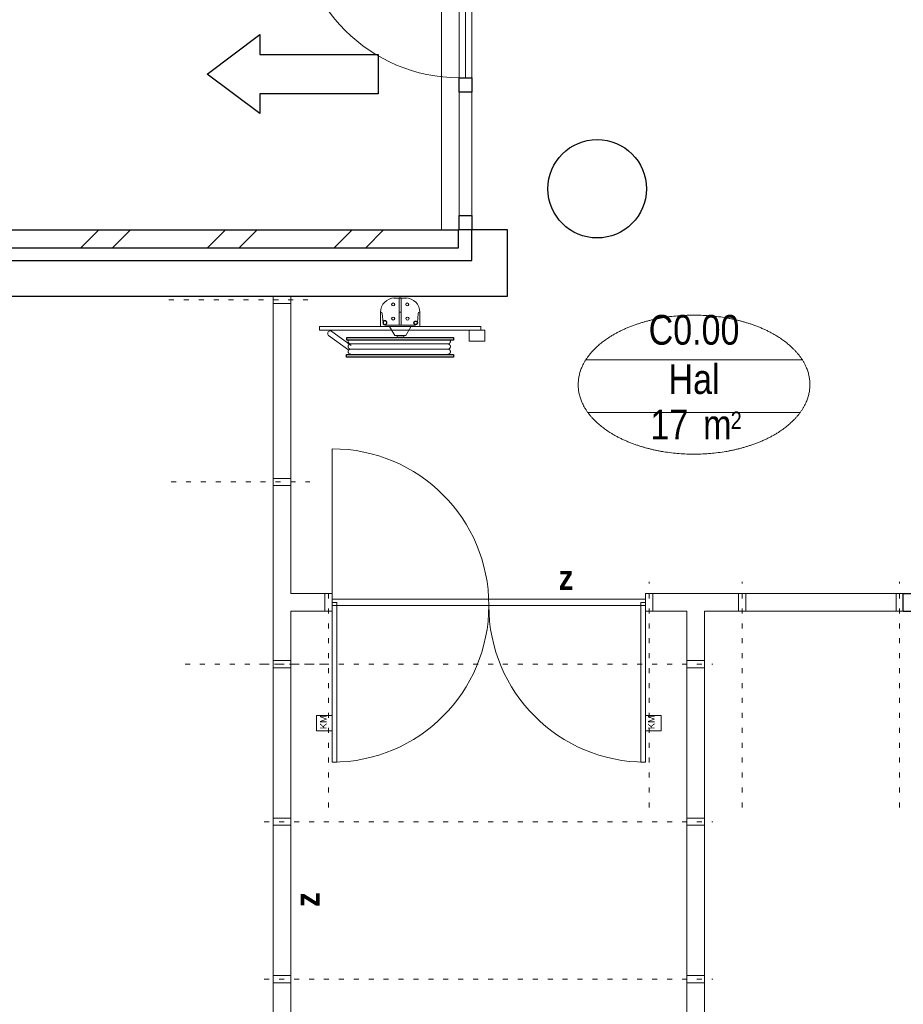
# Model space of a CAD drawing. Header units: millimetres. Extents: x 18442 to 242186, y -49554 to 63508.
# Tile 56 of 175: x 165861 to 170795, y 22297 to 27796. Entities that reach past the tile are written whole.
import ezdxf
from ezdxf.enums import TextEntityAlignment as Align

# ---------------------------------------------------------------- set-up
doc = ezdxf.new("R2010")
doc.units = ezdxf.units.MM
doc.header["$LTSCALE"] = 400
doc.header["$PDMODE"] = 1
doc.header["$PDSIZE"] = 15
doc.linetypes.add('STYLE_05', pattern=[0.208282, 0.069427, -0.138855])
doc.linetypes.add('STYLE_06', pattern=[1.041641, 0.625, -0.208282, 0.069427, -0.138931])
for name, color, linetype, lineweight in [('BA-Vluchtwegaanduiding', 43, 'Continuous', 9), ('Buitenkozijnen', 140, 'Continuous', 15), ('Interieur-deur', 43, 'Continuous', 9), ('Interieur-scheidingswand-horizontaal', 5, 'Continuous', 25), ('Interieur-systeemwand glas', 5, 'Continuous', 15), ('Kozijnmerken', 43, 'Continuous', 9), ('Lijn-afbreek', 140, 'STYLE_06', 15), ('mat-baksteen', 5, 'Continuous', 25), ('mat-beton (ihwg)', 5, 'Continuous', 25), ('None', 7, 'Continuous', 9), ('Ruimtenummers', 92, 'Continuous', 25)]:
    doc.layers.add(name, color=color, linetype=linetype, lineweight=lineweight)
doc.layers.get('Kozijnmerken').off()
doc.styles.add('Arial', font='arial.ttf', dxfattribs={"height": 176.388889})
doc.styles.add('Arial Narrow', font='ARIALN.TTF', dxfattribs={"height": 211.666667})
doc.styles.add('Arial Narrow (bold)', font='ARIALNB.TTF', dxfattribs={"height": 172.861111})

# ---------------------------------------------------------------- blocks, each defined once
blk = doc.blocks.new('*U864')
at = {"layer": 'Interieur-scheidingswand-horizontaal', "lineweight": 25}
for p, q in [((-8600, 30840), (-6920, 30840)), ((-8600, 30740), (-8600, 30840)), ((-8600, 30740), (-6920, 30740))]:
    blk.add_line(p, q, dxfattribs=at)
blk = doc.blocks.new('Kolom O 550')
at = {"layer": 'mat-beton (ihwg)', "lineweight": 25}
blk.add_circle((0, 0), 275, dxfattribs=at)
blk = doc.blocks.new('*X1010')
at = {"layer": 'None', "lineweight": 9}
for p, q in [((-16020.4, 32770), (-15920.4, 32870)), ((-15844, 32770), (-15744, 32870)), ((-15313.3, 32770), (-15213.3, 32870)), ((-15136.9, 32770), (-15036.9, 32870)), ((-14606.2, 32770), (-14506.2, 32870)), ((-14429.8, 32770), (-14329.8, 32870)), ((-13899, 32770), (-13799, 32870)), ((-13722.7, 32770), (-13622.7, 32870)), ((-13191.9, 32770), (-13091.9, 32870)), ((-13015.6, 32770), (-12915.6, 32870)), ((-12484.8, 32770), (-12384.8, 32870)), ((-12308.4, 32770), (-12208.4, 32870)), ((-11777.7, 32770), (-11677.7, 32870)), ((-11601.3, 32770), (-11501.3, 32870))]:
    blk.add_line(p, q, dxfattribs=at)
blk = doc.blocks.new('*U1049')
at = {"layer": 'Buitenkozijnen', "lineweight": 15}
for p, q in [((70, 0), (0, 0)), ((0, -1770), (0, 0)), ((70, -1770), (70, 0)), ((70, -1770), (0, -1770))]:
    blk.add_line(p, q, dxfattribs=at)
blk = doc.blocks.new('Gevelpui vluchtdeur 1830')
at = {"layer": 'Buitenkozijnen', "color": 43, "lineweight": 9}
blk.add_line((-100, -1770), (-100, 60), dxfattribs=at)
at = {"layer": 'Buitenkozijnen', "color": 140, "linetype": 'Continuous', "lineweight": 15}
blk.add_line((0, -20), (-900, -20), dxfattribs=at)
at = {"layer": 'Buitenkozijnen', "color": 92, "lineweight": 25}
for points in [[(0, 60), (70, 60), (70, -20), (0, -20)], [(0, -920), (70, -920), (70, -1000), (0, -1000)], [(0, -1690), (70, -1690), (70, -1770), (0, -1770)]]:
    blk.add_lwpolyline(points, close=True, dxfattribs=at)
at = {"layer": 'Buitenkozijnen', "color": 140, "linetype": 'Continuous', "lineweight": 15}
blk.add_lwpolyline([(0, -20), (35, -20), (35, -920), (0, -920)], close=True, dxfattribs=at)
blk.add_arc((0, -20), 900, 180, 270, dxfattribs=at)
at = {"layer": 'Buitenkozijnen'}
blk.add_blockref('*U1049', (0, 0), dxfattribs=at)
blk = doc.blocks.new('*U42')
at = {"layer": 'None', "color": 140, "linetype": 'Continuous', "lineweight": 15, "flags": 128}
blk.add_lwpolyline([(-21.4, 110), (58.6, 110), (58.6, 106.7, -0.391021), (52.6, 100.2), (-0.9, 95.9, 0.391021), (-12.4, 83.5), (-12.4, -83.5, 0.391021), (-0.9, -95.9), (52.6, -100.2, -0.391021), (58.6, -106.7), (58.6, -110), (-21.4, -110)], format="xyb", close=True, dxfattribs=at)
blk = doc.blocks.new('*U43')
at = {"layer": 'None', "color": 253, "linetype": 'Continuous', "lineweight": 5}
for p, q in [((96.625, -278), (96.625, 266)), ((125.704, -278), (125.704, 266)), ((50.42, -31.849), (50.42, 29))]:
    blk.add_line(p, q, dxfattribs=at)
at = {"layer": 'None', "color": 140, "linetype": 'Continuous', "lineweight": 15}
for p, q in [((50.42, 29), (1.453, 57.31)), ((0, -61), (50.42, -31.849))]:
    blk.add_line(p, q, dxfattribs=at)
at = {"layer": 'None', "color": 92, "linetype": 'Continuous', "lineweight": 25}
for points in [[(60.916, 296), (76.476, 296), (76.476, -300), (60.916, -300)], [(154.785, 296), (171.344, 296), (171.344, -302), (154.785, -302)]]:
    blk.add_lwpolyline(points, close=True, dxfattribs=at)
at = {"layer": 'None', "color": 253, "linetype": 'Continuous', "lineweight": 5}
blk.add_lwpolyline([(50.929, 18), (60.916, 18), (60.916, -18), (50.929, -18)], close=True, dxfattribs=at)
for points, knots in [([(96.866, 264), (96.866, 268.997), (93.792, 272.9335), (90.718, 276.87), (85.875, 278.0735), (81.032, 279.277), (76.476, 277.238)], [0, 0, 0, 0.333549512, 0.333549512, 0.666828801, 0.666828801, 1, 1, 1]), ([(125.825, 264), (125.825, 267.886), (123.8855, 271.2505), (121.946, 274.615), (118.586, 276.5575), (115.226, 278.5), (107.466, 278.5), (104.106, 276.5575), (100.746, 274.615), (98.806, 271.2505), (96.866, 267.886), (96.866, 264)], [0, 0, 0, 0.166769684, 0.166769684, 0.333423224, 0.333423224, 0.499994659, 0.666566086, 0.666566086, 0.833226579, 0.833226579, 1, 1, 1]), ([(154.785, 264), (154.785, 267.886), (152.845, 271.2505), (150.905, 274.615), (147.5455, 276.5575), (144.186, 278.5), (140.306, 278.5), (136.426, 278.5), (133.066, 276.5575), (129.706, 274.615), (127.7655, 271.2505), (125.825, 267.886), (125.825, 264)], [0, 0, 0, 0.166772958, 0.166772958, 0.333424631, 0.333424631, 0.499985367, 0.499985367, 0.666556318, 0.666556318, 0.833223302, 0.833223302, 1, 1, 1]), ([(76.477, -291.432), (81.039, -293.343), (85.8175, -292.072), (90.596, -290.801), (93.6105, -286.876), (96.625, -282.951), (96.625, -278)], [0, 0, 0, 0.333165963, 0.333165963, 0.666458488, 0.666458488, 1, 1, 1]), ([(96.625, -278), (96.625, -281.901), (98.573, -285.2795), (100.521, -288.658), (103.895, -290.609), (107.269, -292.56), (111.165, -292.56), (115.061, -292.56), (118.435, -290.609), (121.809, -288.658), (123.7565, -285.2795), (125.704, -281.901), (125.704, -278)], [0, 0, 0, 0.166754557, 0.166754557, 0.333426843, 0.333426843, 0.500005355, 0.500005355, 0.666583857, 0.666583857, 0.833249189, 0.833249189, 1, 1, 1]), ([(125.704, -278), (125.704, -281.901), (127.6525, -285.2795), (129.601, -288.658), (132.975, -290.609), (136.349, -292.56), (140.245, -292.56), (144.141, -292.56), (147.5145, -290.609), (150.888, -288.658), (152.836, -285.2795), (154.784, -281.901), (154.784, -278)], [0, 0, 0, 0.166757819, 0.166757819, 0.333436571, 0.333436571, 0.500014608, 0.500014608, 0.666582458, 0.666582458, 0.833245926, 0.833245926, 1, 1, 1])]:
    blk.add_open_spline(points, degree=2, knots=knots, dxfattribs=at)
blk = doc.blocks.new('BSH')
at = {"layer": 'None', "color": 140, "linetype": 'Continuous', "lineweight": 15}
for p, q in [((0, -61), (0, 111.155)), ((-159.8585, -36.7557), (-159.8585, 32.756)), ((-80, -6.8893), (-80, 2.8892))]:
    blk.add_line(p, q, dxfattribs=at)
at = {"layer": 'None', "color": 253, "linetype": 'Continuous', "lineweight": 5}
for p, q in [((135.277, -233.0824), (136.142, -233.8294)), ((27.7468, -383.0008), (105.0969, -276.5164)), ((130.6676, -289.4337), (48.7568, -402.0618))]:
    blk.add_line(p, q, dxfattribs=at)
at = {"layer": 'None', "color": 140, "linetype": 'Continuous', "lineweight": 15}
for points in [[(0, 448), (20, 448), (20, -452), (0, -452)], [(20, 469.75), (82, 469.75), (82, 382.75), (20, 382.75)], [(-160, 2.8892), (-9, 2.8892), (-9, -6.8893), (-160, -6.8893)]]:
    blk.add_lwpolyline(points, close=True, dxfattribs=at)
at = {"layer": 'None', "color": 8, "linetype": 'Continuous', "lineweight": 5}
for centre in [(-124, 37.275), (-44.5, 38.775), (-124, -41.275), (-45, -41.275)]:
    blk.add_circle(centre, 8.5, dxfattribs=at)
at = {"layer": 'None', "color": 140, "linetype": 'Continuous', "lineweight": 15}
for centre, start, end in [((-80, 28), 90, 180), ((-80, -32), 180, 270)]:
    blk.add_arc(centre, 80, start, end, dxfattribs=at)
at = {"layer": 'None', "color": 9, "linetype": 'Continuous', "lineweight": 5}
blk.add_arc((38.2528, -392.5302), 14.18399, 137.79060093, 325.77092307, dxfattribs=at)
at = {"layer": 'None', "color": 92, "linetype": 'Continuous', "lineweight": 25}
for points, knots in [([(-11.70075, 86.5025), (-12.2626, 89.0317), (-14.0137, 90.9408), (-15.7648, 92.8499), (-18.23575, 93.6275), (-20.7067, 94.4051), (-23.236, 93.84325), (-25.7653, 93.2814), (-27.67445, 91.53015), (-29.5836, 89.7789), (-30.36125, 87.3079), (-31.1389, 84.8369), (-30.57705, 82.3077), (-30.0152, 79.7785), (-28.26385, 77.8694), (-26.5125, 75.9603), (-24.0415, 75.1827), (-21.5705, 74.4051), (-19.0412, 74.96695), (-16.5119, 75.5288), (-14.60305, 77.28005), (-12.6942, 79.0313), (-11.91655, 81.5023), (-11.1389, 83.9733), (-11.70075, 86.5025)], [0, 0, 0, 0.0833344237, 0.0833344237, 0.1666618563, 0.1666618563, 0.2499968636, 0.2499968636, 0.3333348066, 0.3333348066, 0.4166657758, 0.4166657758, 0.5000000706, 0.5000000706, 0.583336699, 0.583336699, 0.666668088, 0.666668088, 0.7500039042, 0.7500039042, 0.8333377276, 0.8333377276, 0.9166657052, 0.9166657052, 1, 1, 1]), ([(-11.75695, -89.71225), (-12.375, -92.4944), (-14.3012, -94.5944), (-16.2274, -96.6944), (-18.94545, -97.54975), (-21.6635, -98.4051), (-24.4457, -97.78705), (-27.2279, -97.169), (-29.328, -95.24265), (-31.4281, -93.3163), (-32.2835, -90.5982), (-33.1389, -87.8801), (-32.52085, -85.09795), (-31.9028, -82.3158), (-29.97635, -80.2158), (-28.0499, -78.1158), (-25.3318, -77.26045), (-22.6137, -76.4051), (-19.83145, -77.02315), (-17.0492, -77.6412), (-14.94945, -79.56755), (-12.8497, -81.4939), (-11.9943, -84.212), (-11.1389, -86.9301), (-11.75695, -89.71225)], [0, 0, 0, 0.083334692, 0.083334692, 0.1666618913, 0.1666618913, 0.2499964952, 0.2499964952, 0.3333343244, 0.3333343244, 0.4166651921, 0.4166651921, 0.4999998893, 0.4999998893, 0.5833365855, 0.5833365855, 0.6666673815, 0.6666673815, 0.7500034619, 0.7500034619, 0.8333376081, 0.8333376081, 0.9166653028, 0.9166653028, 1, 1, 1])]:
    blk.add_open_spline(points, degree=2, knots=knots, dxfattribs=at)
at = {"layer": 'None', "color": 7}
blk.add_blockref('*U43', (0, 0), dxfattribs=at)
at = {"layer": 'None', "color": 140, "rotation": 180}
blk.add_blockref('*U42', (-21.4, -2), dxfattribs=at)
blk = doc.blocks.new('Overige in en uitgangen')
at = {"layer": 'BA-Vluchtwegaanduiding', "color": 92, "linetype": 'Continuous', "lineweight": 25}
blk.add_lwpolyline([(-274.1, -220.5), (-274.1, -110.3), (-935.6, -110.3), (-935.6, 110.2), (-274.1, 110.2), (-274.1, 220.5), (19.9, 0)], close=True, dxfattribs=at)
blk = doc.blocks.new('*U1280')
at = {"layer": 'Interieur-deur', "color": 43, "linetype": 'Continuous', "lineweight": 9}
blk.add_line((-11788.9, 30807.2), (-11788.9, 31647.4), dxfattribs=at)
at = {"layer": 'Interieur-deur', "color": 140, "linetype": 'Continuous', "lineweight": 15}
for points in [[(-11788.9, 30071.5), (-11876, 30071.5), (-11876, 30158.6), (-11788.9, 30158.6)], [(-10038.9, 30071.5), (-9951.9, 30071.5), (-9951.9, 30158.6), (-10038.9, 30158.6)]]:
    blk.add_lwpolyline(points, close=True, dxfattribs=at)
at = {"layer": 'Interieur-deur', "color": 43, "linetype": 'Continuous', "lineweight": 9}
for centre, start, end in [((-11788.9, 30772.4), 270, 90), ((-10038.9, 30772.4), 180, 270)]:
    blk.add_arc(centre, 875, start, end, dxfattribs=at)
at = {"layer": 'Interieur-systeemwand glas', "lineweight": 15}
for points in [[(-11788.9, 30772.4), (-11788.9, 30807.2), (-10038.9, 30807.2), (-10038.9, 30772.4)], [(-11788.9, 29897.4), (-11788.9, 30789.8), (-11762.8, 30789.8), (-11762.8, 29897.4)], [(-10065.1, 29897.4), (-10065.1, 30789.8), (-10038.9, 30789.8), (-10038.9, 29897.4)]]:
    blk.add_lwpolyline(points, close=True, dxfattribs=at)
at = {"layer": 'Interieur-deur', "color": 140, "char_height": 37.28, "attachment_point": 1, "rotation": 90, "style": 'Arial'}
for insert in [(-11856, 30081.4), (-10024.9, 30081.4)]:
    blk.add_mtext('KM', dxfattribs=dict(at, insert=insert))
blk = doc.blocks.new('*U1390')
at = {"layer": 'Interieur-systeemwand glas', "color": 43, "linetype": 'Continuous', "lineweight": 9}
blk.add_lwpolyline([(-8640, 30840), (-8640, 30740), (-8600, 30740), (-8600, 30840)], close=True, dxfattribs=at)
at = {"layer": 'Interieur-systeemwand glas', "color": 43, "linetype": 'Continuous', "lineweight": 15}
blk.add_point((-8620, 30840), dxfattribs=at)
blk = doc.blocks.new('*U1398')
at = {"layer": 'Interieur-systeemwand glas', "color": 43, "linetype": 'Continuous', "lineweight": 9}
blk.add_lwpolyline([(-12118.9, 32500), (-12018.9, 32500), (-12018.9, 32460), (-12118.9, 32460)], close=True, dxfattribs=at)
at = {"layer": 'Interieur-systeemwand glas', "color": 43, "linetype": 'Continuous', "lineweight": 15}
blk.add_point((-12118.9, 32480), dxfattribs=at)
blk = doc.blocks.new('Ruimtenummer UV 50')
at = {"layer": 'Ruimtenummers', "color": 8, "lineweight": 5}
for p, q in [((602.2, 156.5), (-602.3, 156.5)), ((594.7, -137.5), (-594.8, -137.5))]:
    blk.add_line(p, q, dxfattribs=at)
blk.add_open_spline([(-323.4, 353.8), (-173.3, 405.8), (173.3, 405.8), (323.4, 353.8), (473.5, 301.8), (560.1, 211.8), (646.8, 121.7), (646.8, 17.7), (646.8, -86.3), (560.1, -176.3), (473.5, -266.4), (323.4, -318.4), (173.3, -370.4), (-173.3, -370.4), (-323.4, -318.4), (-473.5, -266.4), (-560.2, -176.3), (-646.8, -86.3), (-646.8, 17.7), (-646.8, 121.7), (-560.2, 211.8), (-473.5, 301.8), (-323.4, 353.8)], degree=2, knots=[0, 0, 0, 0.09962, 0.19924, 0.19924, 0.283607, 0.283607, 0.349619, 0.349619, 0.415638, 0.415638, 0.5, 0.5, 0.59962, 0.69924, 0.69924, 0.783607, 0.783607, 0.849619, 0.849619, 0.915638, 0.915638, 1, 1, 1], dxfattribs=at)
at = {"layer": 'Ruimtenummers', "attachment_point": 2, "style": 'Arial Narrow'}
for s, insert, char_height in [(' m', (103.6, -122.2), 165.95), (' 2', (220.1, -132.8), 96.8)]:
    blk.add_mtext(s, dxfattribs=dict(at, insert=insert, char_height=char_height))
at = {"layer": 'Ruimtenummers', "style": 'Arial Narrow'}
for tag, p in [('Nummer', (0, 406.9)), ('Naam', (0, 131.7)), ('Oppervlak', (-137.9, -122.2))]:
    blk.add_attdef(tag, text='', height=165.9, dxfattribs=at).set_placement(p, align=Align.TOP_CENTER)
blk = doc.blocks.new('Kozijnmerk 50')
at = {"layer": 'None', "color": 43, "style": 'Arial Narrow (bold)'}
blk.add_attdef('merk', text='', height=138.3, dxfattribs=at).set_placement((0, 0), align=Align.MIDDLE_CENTER)
blk = doc.blocks.new('*U2237')
at = {"layer": 'Interieur-systeemwand glas', "color": 43, "linetype": 'Continuous', "lineweight": 9}
blk.add_lwpolyline([(-9478.9, 30840), (-9478.9, 30740), (-9518.9, 30740), (-9518.9, 30840)], close=True, dxfattribs=at)
at = {"layer": 'Interieur-systeemwand glas', "color": 43, "linetype": 'Continuous', "lineweight": 15}
blk.add_point((-9498.9, 30840), dxfattribs=at)
blk = doc.blocks.new('*U2238')
at = {"layer": 'Interieur-systeemwand glas', "color": 43, "linetype": 'Continuous', "lineweight": 9}
blk.add_lwpolyline([(-10038.9, 30840), (-10038.9, 30740), (-9998.9, 30740), (-9998.9, 30840)], close=True, dxfattribs=at)
at = {"layer": 'Interieur-systeemwand glas', "color": 43, "linetype": 'Continuous', "lineweight": 15}
blk.add_point((-10018.9, 30840), dxfattribs=at)
blk = doc.blocks.new('*U2239')
at = {"layer": 'Interieur-systeemwand glas', "color": 43, "linetype": 'Continuous', "lineweight": 9}
blk.add_lwpolyline([(-11828.9, 30840), (-11828.9, 30740), (-11788.9, 30740), (-11788.9, 30840)], close=True, dxfattribs=at)
at = {"layer": 'Interieur-systeemwand glas', "color": 43, "linetype": 'Continuous', "lineweight": 15}
blk.add_point((-11808.9, 30840), dxfattribs=at)
blk = doc.blocks.new('*U2240')
at = {"layer": 'Interieur-systeemwand glas', "color": 43, "linetype": 'Continuous', "lineweight": 9}
blk.add_lwpolyline([(-12118.9, 30425), (-12018.9, 30425), (-12018.9, 30465), (-12118.9, 30465)], close=True, dxfattribs=at)
at = {"layer": 'Interieur-systeemwand glas', "color": 43, "linetype": 'Continuous', "lineweight": 15}
blk.add_point((-12118.9, 30445), dxfattribs=at)
blk = doc.blocks.new('*U2241')
at = {"layer": 'Interieur-systeemwand glas', "color": 43, "linetype": 'Continuous', "lineweight": 9}
blk.add_lwpolyline([(-12118.9, 31482.5), (-12018.9, 31482.5), (-12018.9, 31442.5), (-12118.9, 31442.5)], close=True, dxfattribs=at)
at = {"layer": 'Interieur-systeemwand glas', "color": 43, "linetype": 'Continuous', "lineweight": 15}
blk.add_point((-12118.9, 31462.5), dxfattribs=at)
blk = doc.blocks.new('*U2250')
at = {"layer": 'Lijn-afbreek', "color": 8, "linetype": 'STYLE_05', "lineweight": 5}
for p, q in [((-10018.9, 29645), (-10018.9, 30905)), ((-9498.9, 29645), (-9498.9, 30905)), ((-8620, 29645), (-8620, 30905)), ((-11808.9, 29645), (-11808.9, 30840))]:
    blk.add_line(p, q, dxfattribs=at)
blk = doc.blocks.new('*U2361')
at = {"layer": 'Interieur-systeemwand glas', "color": 43, "linetype": 'Continuous', "lineweight": 9}
blk.add_lwpolyline([(-12118.9, 28705), (-12118.9, 28665), (-12018.9, 28665), (-12018.9, 28705)], close=True, dxfattribs=at)
at = {"layer": 'None', "linetype": 'Continuous', "lineweight": 5}
blk.add_point((-12118.9, 28685), dxfattribs=at)
blk = doc.blocks.new('*U2362')
at = {"layer": 'Interieur-systeemwand glas', "color": 43, "linetype": 'Continuous', "lineweight": 9}
blk.add_lwpolyline([(-9708.9, 28705), (-9708.9, 28665), (-9808.9, 28665), (-9808.9, 28705)], close=True, dxfattribs=at)
at = {"layer": 'None', "linetype": 'Continuous', "lineweight": 5}
blk.add_point((-9708.9, 28685), dxfattribs=at)
blk = doc.blocks.new('*U2363')
at = {"layer": 'Interieur-systeemwand glas', "color": 43, "linetype": 'Continuous', "lineweight": 9}
blk.add_lwpolyline([(-12118.9, 29585), (-12118.9, 29545), (-12018.9, 29545), (-12018.9, 29585)], close=True, dxfattribs=at)
at = {"layer": 'None', "linetype": 'Continuous', "lineweight": 5}
blk.add_point((-12118.9, 29565), dxfattribs=at)
blk = doc.blocks.new('*U2364')
at = {"layer": 'Interieur-systeemwand glas', "color": 43, "linetype": 'Continuous', "lineweight": 9}
blk.add_lwpolyline([(-9708.9, 29585), (-9708.9, 29545), (-9808.9, 29545), (-9808.9, 29585)], close=True, dxfattribs=at)
at = {"layer": 'None', "linetype": 'Continuous', "lineweight": 5}
blk.add_point((-9708.9, 29565), dxfattribs=at)
blk = doc.blocks.new('*U2365')
at = {"layer": 'Interieur-systeemwand glas', "color": 43, "linetype": 'Continuous', "lineweight": 9}
blk.add_lwpolyline([(-12118.9, 30465), (-12118.9, 30425), (-12018.9, 30425), (-12018.9, 30465)], close=True, dxfattribs=at)
at = {"layer": 'None', "linetype": 'Continuous', "lineweight": 5}
blk.add_point((-12118.9, 30445), dxfattribs=at)
blk = doc.blocks.new('*U2366')
at = {"layer": 'Interieur-systeemwand glas', "color": 43, "linetype": 'Continuous', "lineweight": 9}
blk.add_lwpolyline([(-9708.9, 30465), (-9708.9, 30425), (-9808.9, 30425), (-9808.9, 30465)], close=True, dxfattribs=at)
at = {"layer": 'None', "linetype": 'Continuous', "lineweight": 5}
blk.add_point((-9708.9, 30445), dxfattribs=at)
blk = doc.blocks.new('*U2368')
at = {"layer": 'None', "color": 7}
for name in ['*U2365', '*U2366', '*U2363', '*U2364', '*U2361', '*U2362']:
    blk.add_blockref(name, (0, 0), dxfattribs=at)
blk = doc.blocks.new('*U2399')
at = {"layer": 'Lijn-afbreek', "color": 8, "linetype": 'STYLE_05', "lineweight": 5}
for p, q in [((-12167.9, 30445), (-9662.9, 30445)), ((-12167.9, 29565), (-9662.9, 29565)), ((-12167.9, 28685), (-9662.9, 28685))]:
    blk.add_line(p, q, dxfattribs=at)

msp = doc.modelspace()

# ---------------------------------------------------------------- linework, layer by layer
at = {"layer": 'Interieur-systeemwand glas', "lineweight": 15}
for p, q in [((167275.7849, 26251.61885), (167275.7849, 20301.61885)), ((167275.7849, 26251.61885), (167375.7849, 26251.61885)), ((167375.7849, 26251.61885), (167375.7849, 24591.61885)), ((167375.7849, 24591.61885), (167565.7849, 24591.61885)), ((170794.72553, 24591.61885), (169395.7849, 24591.61885)), ((170794.72553, 24591.61885), (170794.72553, 24491.61885)), ((167375.7849, 24491.61885), (167375.7849, 2591.61885)), ((167375.7849, 24491.61885), (167565.7849, 24491.61885)), ((169585.7849, 24491.61885), (169395.7849, 24491.61885)), ((169585.7849, 2491.61885), (169585.7849, 24491.61885)), ((170794.72553, 24491.61885), (169685.7849, 24491.61885)), ((169685.7849, 16781.61885), (169685.7849, 24491.61885))]:
    msp.add_line(p, q, dxfattribs=at)
at = {"layer": 'Lijn-afbreek', "color": 8, "linetype": 'STYLE_05', "lineweight": 5}
for p, q in [((166694.5349, 26231.61885), (167469.5349, 26231.61885)), ((166706.5349, 25214.14196), (167481.5349, 25214.14196)), ((166784.5349, 24196.66507), (167559.5349, 24196.66507))]:
    msp.add_line(p, q, dxfattribs=at)
at = {"layer": 'mat-baksteen', "lineweight": 25}
for p, q in [((162955.7849, 26621.61885), (168310.7849, 26621.61885)), ((168310.7849, 26521.61885), (168310.7849, 26621.61885)), ((162955.7849, 26521.61885), (168310.7849, 26521.61885))]:
    msp.add_line(p, q, dxfattribs=at)
at = {"layer": 'mat-beton (ihwg)', "lineweight": 25}
for p, q in [((168585.7849, 26621.61885), (168385.7849, 26621.61885)), ((168385.7849, 26451.61885), (168385.7849, 26621.61885)), ((168585.7849, 26251.61885), (168585.7849, 26621.61885)), ((163255.7849, 26451.61885), (168385.7849, 26451.61885)), ((163255.7849, 26251.61885), (168585.7849, 26251.61885))]:
    msp.add_line(p, q, dxfattribs=at)

# ---------------------------------------------------------------- block references
at = {"layer": 'BA-Vluchtwegaanduiding', "color": 7, "rotation": 180}
msp.add_blockref('Overige in en uitgangen', (166927.59627, 27491.86885), dxfattribs=at)
at = {"layer": 'Buitenkozijnen', "color": 7}
msp.add_blockref('Gevelpui vluchtdeur 1830', (168315.7849, 28391.61885), dxfattribs=at)
at = {"layer": 'Interieur-deur', "color": 7}
msp.add_blockref('*U1280', (179394.72553, -6248.38115), dxfattribs=at)
at = {"layer": 'Kozijnmerken', "color": 7}
msp.add_blockref('Kozijnmerk 50', (168911.7849, 24680.275), dxfattribs=at).add_auto_attribs({'merk': 'z'})
at = {"layer": 'Kozijnmerken', "color": 7, "rotation": 90}
msp.add_blockref('Kozijnmerk 50', (167467.32252, 22881.05876), dxfattribs=at).add_auto_attribs({'merk': 'z'})
at = {"layer": 'mat-baksteen'}
msp.add_blockref('*X1010', (179394.72553, -6248.38115), dxfattribs=at)
at = {"layer": 'mat-beton (ihwg)', "color": 7}
msp.add_blockref('Kolom O 550', (169085.7849, 26851.61885), dxfattribs=at)
at = {"layer": 'None', "color": 7}
for name in ['*U864', '*U1398', '*U2241', '*U2250', '*U2239', '*U2238', '*U2237', '*U1390', '*U2368', '*U2240', '*U2399']:
    msp.add_blockref(name, (179394.72553, -6248.38115), dxfattribs=at)
at = {"layer": 'None', "color": 7, "rotation": 270}
msp.add_blockref('BSH', (167987.7849, 26081.61913), dxfattribs=at)
at = {"layer": 'Ruimtenummers'}
msp.add_blockref('Ruimtenummer UV 50', (169626.71724, 25739.83031), dxfattribs=at).add_auto_attribs({'Nummer': 'C0.00', 'Naam': 'Hal', 'Oppervlak': '17'})

doc.saveas('drawing.dxf')
